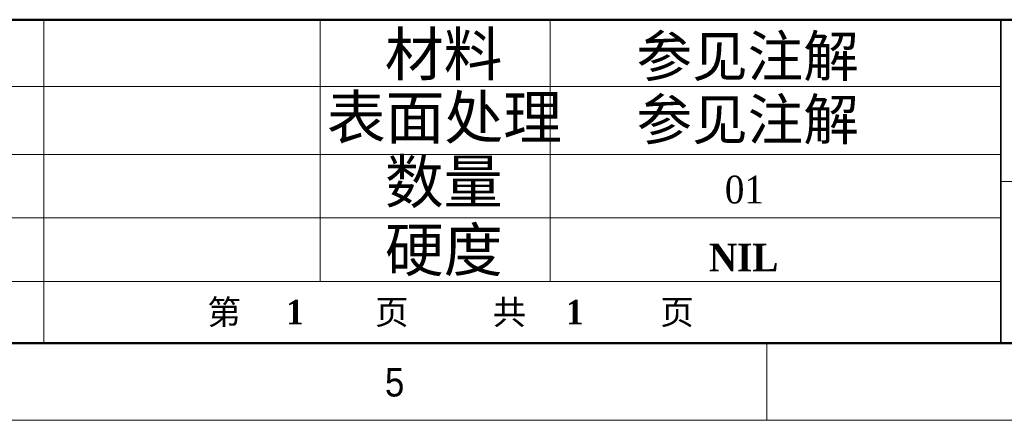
# Model space of a CAD drawing. Header units: millimetres. Extents: x 75 to 6266, y 75 to 4380.
# Tile 15 of 24: x 3172 to 4131, y 75 to 465. Entities that reach past the tile are written whole.
import ezdxf

# ---------------------------------------------------------------- set-up
doc = ezdxf.new("R2010")
doc.units = ezdxf.units.MM
doc.header["$LTSCALE"] = 15
doc.styles.add('SLDTEXTSTYLE1', font='GOTHIC.TTF', dxfattribs={"width": 0.913})
doc.styles.add('SLDTEXTSTYLE2', font='TIMESBD.TTF', dxfattribs={"width": 0.933})
doc.styles.add('SLDTEXTSTYLE3', font='SIMKAI.TTF', dxfattribs={"bigfont": 'bigfont'})
doc.styles.add('SLDTEXTSTYLE4', font='SIMSUN.TTC', dxfattribs={"bigfont": 'bigfont'})
doc.styles.add('SLDTEXTSTYLE7', font='TIMES.TTF', dxfattribs={"width": 0.933})

msp = doc.modelspace()

# ---------------------------------------------------------------- linework, layer by layer
at = {"color": 7, "linetype": 'Continuous', "lineweight": 50}
for p, q in [((6150, 465), (2745, 465)), ((150, 150), (6150, 150))]:
    msp.add_line(p, q, dxfattribs=at)
at = {"color": 7, "linetype": 'Continuous', "lineweight": 18}
for p, q in [((3195.6315731, 465), (3195.6315731, 150)), ((3465, 465), (3465, 210.0889768)), ((3688.9902948, 465), (3688.9902948, 210.0889768)), ((2745, 399.8708693), (4127.7672399, 399.8708693)), ((2745, 333.8238293), (4127.7672399, 333.8238293)), ((4127.7672399, 307.5), (5013.7621823, 307.5)), ((2745, 271.9569816), (4127.7672399, 271.9569816)), ((4127.7672399, 210.0889768), (2745, 210.0889768)), ((150, 150), (6150, 150)), ((1845, 150), (6150, 150)), ((3900, 150), (3900, 75)), ((75, 75), (6225, 75))]:
    msp.add_line(p, q, dxfattribs=at)
at = {"color": 7, "linetype": 'Continuous', "lineweight": 35}
msp.add_line((4127.7672399, 465), (4127.7672399, 150), dxfattribs=at)

# ---------------------------------------------------------------- texts
at = {"color": 7, "linetype": 'Continuous', "lineweight": 0, "attachment_point": 1}
for s, insert, char_height, style in [('材料', (3527.8354739, 452.5793994), 42, 'SLDTEXTSTYLE4'), ('参见注解', (3773.04573, 449.348791), 39.6875, 'SLDTEXTSTYLE3'), ('表面处理', (3471.3195771, 390.9877618), 42, 'SLDTEXTSTYLE4'), ('参见注解', (3773.04573, 387.7571533), 39.6875, 'SLDTEXTSTYLE3'), ('数量', (3527.952136, 328.340271), 42, 'SLDTEXTSTYLE4'), ('01', (3859.0760527, 313.130103), 27, 'SLDTEXTSTYLE7'), ('硬度', (3527.9740128, 261.9663677), 42, 'SLDTEXTSTYLE4'), ('NIL', (3843.5698025, 246.9561552), 27, 'SLDTEXTSTYLE2'), ('第        页', (3354.9794899, 192.3097296), 24, 'SLDTEXTSTYLE4'), ('1', (3431.8463252, 192.2972833), 24, 'SLDTEXTSTYLE2'), ('共        页', (3632.8000148, 192.3097296), 24, 'SLDTEXTSTYLE4'), ('1', (3704.4420401, 192.2972833), 24, 'SLDTEXTSTYLE2'), ('5', (3527.9721334, 125.9526307), 27.78125, 'SLDTEXTSTYLE1')]:
    msp.add_mtext(s, dxfattribs=dict(at, insert=insert, char_height=char_height, style=style))

doc.saveas('drawing.dxf')
